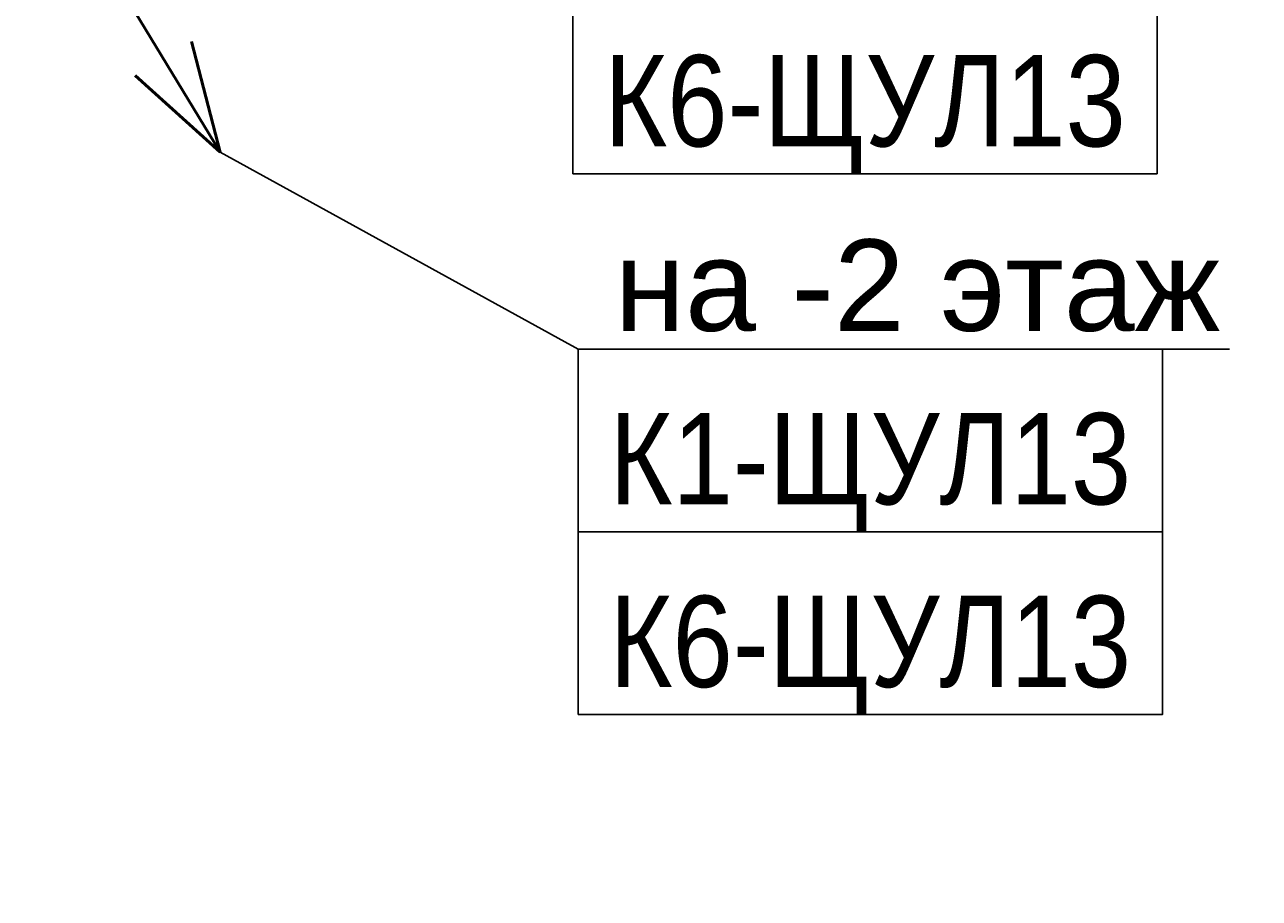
# Model space of a CAD drawing. Header units: millimetres. Extents: x -277772 to 277599, y -59564 to 282085.
# Tile 85 of 190: x -57321 to -53940, y 75778 to 78169. Entities that reach past the tile are written whole.
import ezdxf
from ezdxf import colors
from ezdxf.entities.mleader import LeaderData, LeaderLine
from ezdxf.enums import TextEntityAlignment as Align
from ezdxf.math import Vec2, Vec3

# ---------------------------------------------------------------- set-up
doc = ezdxf.new("R2018")
doc.units = ezdxf.units.MM
doc.set_wipeout_variables(frame=1)
doc.layers.add('КИП_выноска', color=6, linetype='Continuous', lineweight=25)
doc.styles.add('CP.Text', font='arial.ttf')
doc.styles.add('GOST 2.304', font='arial.ttf', dxfattribs={"width": 0.85})

# ---------------------------------------------------------------- blocks, each defined once
blk = doc.blocks.new('*U58')
at = {"color": 0, "linetype": 'Continuous', "lineweight": 30, "ltscale": 75, "width": 0.85, "flags": 104}
blk.add_attdef('ПРИМЕЧАНИЕ_1', text='', height=2.5, dxfattribs=at).set_placement((8, 3.611), align=Align.BOTTOM_CENTER)
at = {"color": 0, "lineweight": 30, "width": 0.85, "flags": 104}
blk.add_attdef('ПРИМЕЧАНИЕ_2', text='', height=2.5, dxfattribs=at).set_placement((8, -7.53), align=Align.BOTTOM_CENTER)
at = {"color": 0, "lineweight": 30, "style": 'GOST 2.304', "width": 0.85}
for tag, p in [('ИМЯ_КАБЕЛЯ_2', (8, -7.5)), ('ИМЯ_КАБЕЛЯ_3', (8, -12.5)), ('ИМЯ_КАБЕЛЯ_4', (8, -17.5)), ('ИМЯ_КАБЕЛЯ_5', (8, -22.5)), ('ИМЯ_КАБЕЛЯ_6', (8, -27.5)), ('ИМЯ_КАБЕЛЯ_7', (8, -32.5)), ('ИМЯ_КАБЕЛЯ_8', (8, -37.5)), ('ИМЯ_КАБЕЛЯ_9', (8, -42.5))]:
    blk.add_attdef(tag, text='', height=2.5, dxfattribs=at).set_placement(p, align=Align.BOTTOM_CENTER)
at = {"linetype": 'Continuous'}
blk.add_wipeout([(0, 2.5), (16, 2.5), (16, -2.5), (0, -2.5)], dxfattribs=at)
at = {"color": 0}
blk.add_line((0, -2.5), (0, 0), dxfattribs=at)
at = {"color": 0, "linetype": 'Continuous'}
blk.add_lwpolyline([(0, -2.5), (16, -2.5), (16, 2.5), (0, 2.5)], close=True, dxfattribs=at)
at = {"color": 0, "lineweight": 30, "style": 'GOST 2.304', "width": 0.85}
blk.add_attdef('ИМЯ_КАБЕЛЯ_1', text='', height=2.5, dxfattribs=at).set_placement((8, -2.5), align=Align.BOTTOM_CENTER)
blk = doc.blocks.new('*U52')
at = {"lineweight": 50}
h = blk.add_hatch(color=256, dxfattribs=at)
h.dxf.hatch_style = 1
edge = h.paths.add_edge_path()
edge.add_arc((0, 0), 0.75, 301.2171, 661.2171)
for p, q in [((0.389, -0.641), (4.535, -7.483)), ((4.535, -7.483), (3.75, -4.451)), ((4.535, -7.483), (2.21, -5.384))]:
    blk.add_line(p, q, dxfattribs=at)
blk.add_circle((0, 0), 0.75, dxfattribs=at)
blk = doc.blocks.new('_None')

msp = doc.modelspace()

# ---------------------------------------------------------------- block references
at = {"layer": 'КИП_выноска', "xscale": 100, "yscale": 100, "zscale": 100}
msp.add_blockref('*U52', (-57238.8, 78568.4), dxfattribs=at)

# ---------------------------------------------------------------- next in the draw order: leaders
at = {"layer": 'КИП_выноска'}
ml = msp.add_multileader_mtext('Standard', dxfattribs=at)
ml.set_content('на -2 этаж', color=256, style='CP.Text')
ml.set_leader_properties(color=256, linetype='ByLayer', lineweight=-1)
ml.set_arrow_properties(name='NONE')
ml.build(insert=Vec2(0, 0))
ml.multileader.update_dxf_attribs({"has_dogleg": 0, "text_left_attachment_type": 6, "text_right_attachment_type": 6, "dogleg_length": 0.5, "arrow_head_size": 300})
ctx = ml.context
ctx.base_point, ctx.char_height, ctx.arrow_head_size, ctx.landing_gap_size, ctx.plane_origin = Vec3(-55805.3, 77281.5), 250, 300, 100, Vec3(-53281.4, 74621.6)
ctx.left_attachment, ctx.right_attachment = 6, 6
notes = []
notes.append((ctx, [(0, (1, 1, 0), (-55805.8, 77281.5), (1, 0), 0.5, [(0, [(-56785.3, 77820.1)], 0, [])])]))
ctx.mtext.insert, ctx.mtext.width, ctx.mtext.flow_direction = Vec3(-55705.3, 77581.5), 1765.313, 5
ctx.mtext.has_bg_fill, ctx.mtext.bg_color, ctx.mtext.bg_scale_factor, ctx.mtext.bg_transparency, ctx.mtext.use_window_bg_color = 1, -1027028792, 1.5, 0, 1
for ctx, leaders in notes:
    for number, flags, end, landing, length, lines in leaders:
        leader = LeaderData()
        leader.index, (leader.has_last_leader_line, leader.has_dogleg_vector, leader.attachment_direction) = number, flags
        leader.last_leader_point, leader.dogleg_vector, leader.dogleg_length = Vec3(end), Vec3(landing), length
        for number, points, colour, breaks in lines:
            line = LeaderLine()
            line.index, line.vertices, line.color, line.breaks = number, Vec3.list(points), colors.encode_raw_color(colour), breaks
            leader.lines.append(line)
        ctx.leaders.append(leader)

# ---------------------------------------------------------------- next in the draw order: block references
ref = msp.add_blockref('*U58', (-55819.8, 78011.2), dxfattribs=dict(at, xscale=100, yscale=100, zscale=100))
lines = msp.add_mtext('\\W0.8500;', dxfattribs={"layer": '0', "color": 0, "linetype": 'Continuous', "lineweight": 30, "ltscale": 75, "insert": (-55019.8, 78372.3), "char_height": 2.5, "attachment_point": 1})
ref.add_attrib('ПРИМЕЧАНИЕ_1', '', (-55019.8, 78372.3), dxfattribs={"flags": 104}).embed_mtext(lines)
ref.add_attrib('ИМЯ_КАБЕЛЯ_1', 'К6-ЩУЛ13', dxfattribs={"layer": '0', "color": 0, "lineweight": 30, "height": 250, "style": 'GOST 2.304', "width": 0.85}).set_placement((-55019.8, 77761.2), align=Align.BOTTOM_CENTER)
lines = msp.add_mtext('\\W0.8500;', dxfattribs={"layer": '0', "color": 0, "lineweight": 30, "insert": (-55019.8, 77258.2), "char_height": 2.5, "attachment_point": 1})
ref.add_attrib('ПРИМЕЧАНИЕ_2', '', (-55019.8, 77258.2), dxfattribs={"flags": 104}).embed_mtext(lines)

# ---------------------------------------------------------------- next in the draw order: block references
ref = msp.add_blockref('*U58', (-55805.3, 77031.5), dxfattribs=dict(at, xscale=100, yscale=100, zscale=100))
lines = msp.add_mtext('\\W0.8500;', dxfattribs={"layer": '0', "color": 0, "linetype": 'Continuous', "lineweight": 30, "ltscale": 75, "insert": (-55005.3, 77392.6), "char_height": 2.5, "attachment_point": 1})
ref.add_attrib('ПРИМЕЧАНИЕ_1', '', (-55005.3, 77392.6), dxfattribs={"flags": 104}).embed_mtext(lines)
ref.add_attrib('ИМЯ_КАБЕЛЯ_1', 'К1-ЩУЛ13', dxfattribs={"layer": '0', "color": 0, "lineweight": 30, "height": 250, "style": 'GOST 2.304', "width": 0.85}).set_placement((-55005.3, 76781.5), align=Align.BOTTOM_CENTER)
lines = msp.add_mtext('\\W0.8500;', dxfattribs={"layer": '0', "color": 0, "lineweight": 30, "insert": (-55005.3, 76278.5), "char_height": 2.5, "attachment_point": 1})
ref.add_attrib('ПРИМЕЧАНИЕ_2', '', (-55005.3, 76278.5), dxfattribs={"flags": 104}).embed_mtext(lines)

# ---------------------------------------------------------------- next in the draw order: block references
ref = msp.add_blockref('*U58', (-55805.3, 76531.5), dxfattribs=dict(at, xscale=100, yscale=100, zscale=100))
lines = msp.add_mtext('\\W0.8500;', dxfattribs={"layer": '0', "color": 0, "linetype": 'Continuous', "lineweight": 30, "ltscale": 75, "insert": (-55005.3, 76892.6), "char_height": 2.5, "attachment_point": 1})
ref.add_attrib('ПРИМЕЧАНИЕ_1', '', (-55005.3, 76892.6), dxfattribs={"flags": 104}).embed_mtext(lines)
ref.add_attrib('ИМЯ_КАБЕЛЯ_1', 'К6-ЩУЛ13', dxfattribs={"layer": '0', "color": 0, "lineweight": 30, "height": 250, "style": 'GOST 2.304', "width": 0.85}).set_placement((-55005.3, 76281.5), align=Align.BOTTOM_CENTER)
lines = msp.add_mtext('\\W0.8500;', dxfattribs={"layer": '0', "color": 0, "lineweight": 30, "insert": (-55005.3, 75778.5), "char_height": 2.5, "attachment_point": 1})
ref.add_attrib('ПРИМЕЧАНИЕ_2', '', (-55005.3, 75778.5), dxfattribs={"flags": 104}).embed_mtext(lines)

doc.saveas('drawing.dxf')
